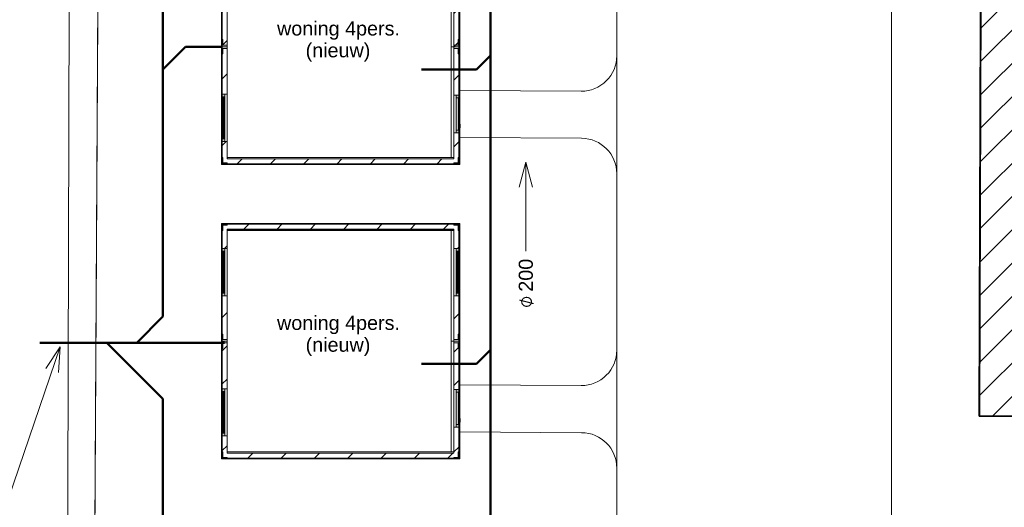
# Model space of a CAD drawing. Header units: millimetres. Extents: x -159785 to 90015, y -49332 to 203345.
# Tile 6 of 28: x -74150 to -49073, y 67086 to 79508. Entities that reach past the tile are written whole.
import ezdxf

# ---------------------------------------------------------------- set-up
doc = ezdxf.new("R2010")
doc.units = ezdxf.units.MM
doc.linetypes.add('ARC Dash', pattern=[4, 2, -2])
for name, color, linetype, lineweight in [('A--L$01A__Algemeen', 7, 'Continuous', 9), ('A--L23__Vloeren', 3, 'Continuous', 9), ('A--LD30__DetailPenMiddel', 3, 'Continuous', 9), ('A--T$01A__Algemeen', 1, 'Continuous', 13), ('B-WE-OG-BEBOUWING-G', 250, 'Continuous', 35), ('B-WE-OG-BEBOUWING-GV', 250, 'Continuous', 35), ('B-WE-OG-TERREIN_ERF-GV', 10, 'Continuous', 20), ('B-WE-OG-TERREIN_OEVER-GV', 10, 'Continuous', 20), ('B-WE-OG-WATER-GV', 4, 'Continuous', 20), ('Montfoort-BGT_aangepast_dwg', 8, 'Continuous', 9), ('Montfoort-KAD_aangepast_dwg', 8, 'Continuous', 9)]:
    doc.layers.add(name, color=color, linetype=linetype, lineweight=lineweight)
doc.styles.add('Arial', font='arial.ttf', dxfattribs={"height": 360})
doc.styles.add('Segoe UI Symbol', font='seguisym.ttf', dxfattribs={"height": 360})

# ---------------------------------------------------------------- blocks, each defined once
blk = doc.blocks.new('90_GM_unit 6x6m - 90_GM_unit 6x6m-V5-00 Riolering')
at = {"layer": 'A--L$01A__Algemeen'}
h = blk.add_hatch(color=256, dxfattribs=at)
h.paths.add_polyline_path([(6050, -6000), (6070, -6000), (6070, -5820), (6050, -5820), (6050, -5980), (5920, -5980), (5920, -6000), (6050, -6000)])
h.paths.add_polyline_path([(150, -6000), (150, -5980), (20, -5980), (20, -5820), (0, -5820), (0, -6000), (150, -6000)])
h.paths.add_polyline_path([(6050, -3183), (6070, -3183), (6070, -3003), (6050, -3003), (6050, -3183)])
h.paths.add_polyline_path([(0, -3183), (20, -3183), (20, -3003), (0, -3003), (0, -3013)])
h.paths.add_polyline_path([(6050, -2997), (6070, -2997), (6070, -2817), (6050, -2817), (6050, -2997)])
h.paths.add_polyline_path([(20, -2997), (20, -2997), (20, -2817), (0, -2817), (0, -2997)])
h.paths.add_polyline_path([(6050, -180), (6070, -180), (6070, 0), (5920, 0), (5920, -20), (6050, -20), (6050, -180)])
h.paths.add_polyline_path([(20, -180), (20, -20), (150, -20), (150, 0), (0, 0), (0, -180), (5, -180)])
h = blk.add_hatch(dxfattribs=at)
h.set_pattern_fill('FP_7', color=256, style=0, pattern_type=2)
h.set_pattern_definition([(45, (77426.33, -69306.34), (-424.264, 424.264), [])])
h.paths.add_polyline_path([(6050, -5980), (6050, -5190), (5925, -5190), (5925, -5855), (145, -5855), (145, -5410), (20, -5410), (20, -5980), (6050, -5980)])
h.paths.add_polyline_path([(6050, -4230), (6050, -1840), (5925, -1840), (5925, -4230)])
h.paths.add_polyline_path([(145, -4210), (145, -1840), (20, -1840), (20, -4210)])
h.paths.add_polyline_path([(6050, -640), (6050, -20), (20, -20), (20, -640), (145, -640), (145, -145), (5925, -145), (5925, -640), (6050, -640)])
h = blk.add_hatch(color=256, dxfattribs=at)
h.paths.add_polyline_path([(20, -5410), (87, -5410), (87, -5343), (20, -5343)])
h.paths.add_polyline_path([(87, -4844), (87, -4844), (87, -4777), (63, -4777), (63, -4844)])
h.paths.add_polyline_path([(20, -4844), (43, -4844), (43, -4777), (20, -4777)])
h.paths.add_polyline_path([(63, -4277), (87, -4277), (87, -4210), (20, -4210), (20, -4277), (43, -4277)])
h.paths.add_polyline_path([(87, -1840), (87, -1773), (20, -1773), (20, -1840), (63, -1840)])
h.paths.add_polyline_path([(87, -1274), (87, -1207), (63, -1207), (63, -1274)])
h.paths.add_polyline_path([(43, -1274), (43, -1207), (20, -1207), (20, -1274)])
h.paths.add_polyline_path([(43, -707), (87, -707), (87, -640), (20, -640), (20, -707), (43, -707)])
h = blk.add_hatch(color=256, dxfattribs=at)
h.paths.add_polyline_path([(6050, -5190), (6050, -5123), (5983, -5123), (5983, -5190), (6040, -5190)])
h.paths.add_polyline_path([(6050, -4297), (6050, -4230), (5983, -4230), (5983, -4297), (6040, -4297)])
h.paths.add_polyline_path([(6050, -1840), (6050, -1773), (5983, -1773), (5983, -1840), (6026, -1840)])
h.paths.add_polyline_path([(6026, -1274), (6050, -1274), (6050, -1207), (6026, -1207), (6026, -1250)])
h.paths.add_polyline_path([(5983, -1274), (6006, -1274), (6006, -1207), (5983, -1207)])
h.paths.add_polyline_path([(6026, -707), (6050, -707), (6050, -640), (5983, -640), (5983, -707), (6006, -707)])
blk.add_hatch(color=256, dxfattribs=at).paths.add_polyline_path([(6040, -5123), (6040, -4297), (5983, -4297), (5983, -5123)])
for p, q in [((150, 0), (0, 0)), ((0, 0), (0, -180)), ((0, -180), (0, -2817)), ((0, -180), (40, -180)), ((6050, -20), (20, -20)), ((20, -20), (20, -640)), ((40, -180), (40, -40)), ((40, -40), (150, -40)), ((145, -145), (145, -640)), ((5925, -145), (145, -145)), ((145, -640), (145, -145)), ((145, -145), (5925, -145)), ((5920, 0), (150, 0)), ((150, -40), (150, 0)), ((150, -640), (150, -150)), ((150, -150), (5920, -150)), ((150, -180), (5920, -180)), ((5850, -5820), (5850, -180)), ((6070, 0), (5920, 0)), ((5920, 0), (5920, -40)), ((5920, -40), (6030, -40)), ((5920, -150), (5920, -640)), ((5925, -640), (5925, -145)), ((5925, -145), (5925, -640)), ((6030, -40), (6030, -180)), ((6030, -180), (6070, -180)), ((6050, -640), (6050, -20)), ((6070, -180), (6070, 0)), ((6070, -2817), (6070, -180)), ((87, -640), (20, -640)), ((20, -640), (20, -707)), ((20, -640), (145, -640)), ((20, -707), (87, -707)), ((20, -1207), (20, -707)), ((63, -707), (43, -707)), ((43, -707), (43, -1773)), ((63, -1773), (63, -707)), ((87, -707), (87, -640)), ((87, -707), (87, -1207)), ((145, -640), (150, -640)), ((145, -1840), (145, -640)), ((145, -1840), (145, -640)), ((150, -640), (150, -1840)), ((5920, -640), (5925, -640)), ((5920, -1840), (5920, -640)), ((5925, -640), (5925, -1840)), ((5925, -640), (6050, -640)), ((5925, -640), (5925, -1840)), ((5983, -640), (5983, -707)), ((6050, -640), (5983, -640)), ((5983, -707), (6050, -707)), ((5983, -1207), (5983, -707)), ((6006, -707), (6006, -1773)), ((6026, -707), (6006, -707)), ((6026, -1773), (6026, -707)), ((6050, -707), (6050, -640)), ((6050, -707), (6050, -1207)), ((87, -1207), (20, -1207)), ((20, -1207), (20, -1274)), ((87, -1274), (87, -1207)), ((5983, -1207), (5983, -1274)), ((6050, -1207), (5983, -1207)), ((6050, -1274), (6050, -1207)), ((20, -1274), (87, -1274)), ((20, -1773), (20, -1274)), ((87, -1274), (87, -1773)), ((5983, -1274), (6050, -1274)), ((5983, -1773), (5983, -1274)), ((6050, -1274), (6050, -1773)), ((87, -1773), (20, -1773)), ((20, -1773), (20, -1840)), ((20, -1840), (87, -1840)), ((20, -1840), (20, -4210)), ((145, -1840), (20, -1840)), ((43, -1773), (63, -1773)), ((87, -1840), (87, -1773)), ((145, -1840), (145, -4210)), ((150, -1840), (145, -1840)), ((145, -4210), (145, -1840)), ((150, -4210), (150, -1840)), ((5925, -1840), (5920, -1840)), ((5920, -1840), (5920, -4230)), ((5925, -4230), (5925, -1840)), ((6050, -1840), (5925, -1840)), ((5925, -1840), (5925, -4230)), ((5983, -1773), (5983, -1840)), ((6050, -1773), (5983, -1773)), ((5983, -1840), (6050, -1840)), ((6006, -1773), (6026, -1773)), ((6050, -1840), (6050, -1773)), ((6050, -4230), (6050, -1840)), ((40, -2817), (0, -2817)), ((0, -2817), (0, -2997)), ((0, -2997), (0, -3003)), ((0, -2997), (150, -2997)), ((150, -3003), (0, -3003)), ((0, -3003), (0, -3183)), ((40, -2958), (40, -2817)), ((150, -2958), (40, -2958)), ((150, -2997), (150, -2958)), ((150, -3043), (150, -3003)), ((5920, -2958), (5920, -2997)), ((6030, -2958), (5920, -2958)), ((5920, -2997), (6070, -2997)), ((6070, -3003), (5920, -3003)), ((5920, -3003), (5920, -3043)), ((6070, -2817), (6030, -2817)), ((6030, -2817), (6030, -2958)), ((6070, -2997), (6070, -2817)), ((6070, -3003), (6070, -2997)), ((6070, -3183), (6070, -3003)), ((0, -3183), (0, -5820)), ((0, -3183), (40, -3183)), ((40, -3183), (40, -3043)), ((40, -3043), (150, -3043)), ((5920, -3043), (6030, -3043)), ((6030, -3043), (6030, -3183)), ((6030, -3183), (6070, -3183)), ((6070, -4973), (6070, -3183)), ((87, -4210), (20, -4210)), ((20, -4210), (20, -4277)), ((20, -4210), (145, -4210)), ((87, -4277), (87, -4210)), ((145, -4210), (150, -4210)), ((145, -5410), (145, -4210)), ((145, -5410), (145, -4210)), ((150, -4210), (150, -5410)), ((5920, -4230), (5925, -4230)), ((5920, -5190), (5920, -4230)), ((5920, -4230), (5920, -5190)), ((5925, -4230), (5925, -5190)), ((5925, -4230), (6050, -4230)), ((5925, -4230), (5925, -5190)), ((5983, -4230), (5983, -4297)), ((6050, -4230), (5983, -4230)), ((6050, -4297), (6050, -4230)), ((20, -4277), (87, -4277)), ((20, -4777), (20, -4277)), ((63, -4277), (43, -4277)), ((43, -4277), (43, -5343)), ((63, -5343), (63, -4277)), ((87, -4277), (87, -4777)), ((6040, -4297), (5983, -4297)), ((5983, -4297), (5983, -5123)), ((5983, -4297), (6050, -4297)), ((6040, -5123), (6040, -4297)), ((6050, -4297), (6050, -5049)), ((87, -4777), (20, -4777)), ((20, -4777), (20, -4844)), ((20, -4844), (87, -4844)), ((20, -5343), (20, -4844)), ((87, -4844), (87, -4777)), ((87, -4844), (87, -5343)), ((6063, -4973), (6063, -5058)), ((6078, -4973), (6063, -4973)), ((6078, -5058), (6078, -4973)), ((5925, -5190), (5920, -5190)), ((5920, -5190), (5920, -5850)), ((5925, -5855), (5925, -5190)), ((6050, -5190), (5925, -5190)), ((5925, -5190), (5925, -5855)), ((5983, -5123), (6040, -5123)), ((5983, -5123), (5983, -5190)), ((6050, -5123), (5983, -5123)), ((5983, -5190), (6050, -5190)), ((6050, -5048), (6040, -5048)), ((6040, -5098), (6050, -5098)), ((6050, -5098), (6050, -5048)), ((6050, -5049), (6050, -5048)), ((6055, -5066), (6050, -5066)), ((6050, -5081), (6055, -5081)), ((6050, -5098), (6050, -5097)), ((6050, -5097), (6050, -5123)), ((6050, -5190), (6050, -5123)), ((6050, -5980), (6050, -5190)), ((6070, -5062), (6070, -5058)), ((6070, -5820), (6070, -5068)), ((87, -5343), (20, -5343)), ((20, -5343), (20, -5410)), ((20, -5410), (87, -5410)), ((145, -5410), (20, -5410)), ((20, -5410), (20, -5980)), ((43, -5343), (63, -5343)), ((87, -5410), (87, -5343)), ((145, -5410), (145, -5855)), ((150, -5410), (145, -5410)), ((145, -5855), (145, -5410)), ((150, -5850), (150, -5410)), ((40, -5820), (0, -5820)), ((0, -5820), (0, -6000)), ((0, -6000), (150, -6000)), ((20, -5980), (6050, -5980)), ((40, -5960), (40, -5820)), ((150, -5960), (40, -5960)), ((145, -5855), (5925, -5855)), ((5925, -5855), (145, -5855)), ((5920, -5820), (150, -5820)), ((5920, -5850), (150, -5850)), ((150, -6000), (150, -5960)), ((150, -6000), (5920, -6000)), ((5920, -5960), (5920, -6000)), ((6030, -5960), (5920, -5960)), ((5920, -6000), (6070, -6000)), ((6070, -5820), (6030, -5820)), ((6030, -5820), (6030, -5960)), ((6070, -6000), (6070, -5820))]:
    blk.add_line(p, q, dxfattribs=at)
at = {"layer": 'A--L$01A__Algemeen', "linetype": 'ARC Dash'}
blk.add_line((5850, -3000), (5920, -3000), dxfattribs=at)
at = {"layer": 'A--L$01A__Algemeen', "flags": 128}
for points in [[(6055, -5081), (6056, -5081), (6057, -5081), (6058, -5080), (6059, -5080), (6060, -5080), (6061, -5080), (6061, -5080), (6062, -5079), (6063, -5079), (6064, -5079), (6065, -5078), (6066, -5078), (6066, -5078), (6067, -5077), (6068, -5077), (6069, -5076), (6069, -5076), (6070, -5075), (6071, -5074), (6071, -5074), (6072, -5073), (6073, -5072), (6073, -5072), (6074, -5071), (6074, -5070), (6075, -5069), (6075, -5069), (6075, -5068), (6076, -5067), (6076, -5066), (6077, -5065), (6077, -5065), (6077, -5064), (6077, -5063), (6077, -5062), (6078, -5061), (6078, -5060), (6078, -5059), (6078, -5058), (6078, -5058)], [(6063, -5058), (6063, -5058), (6063, -5059), (6063, -5059), (6063, -5059), (6063, -5060), (6063, -5060), (6062, -5060), (6062, -5060), (6062, -5061), (6062, -5061), (6062, -5061), (6062, -5062), (6062, -5062), (6062, -5062), (6061, -5062), (6061, -5063), (6061, -5063), (6061, -5063), (6061, -5063), (6060, -5063), (6060, -5064), (6060, -5064), (6060, -5064), (6060, -5064), (6059, -5064), (6059, -5065), (6059, -5065), (6059, -5065), (6058, -5065), (6058, -5065), (6058, -5065), (6057, -5065), (6057, -5065), (6057, -5065), (6057, -5065), (6056, -5066), (6056, -5066), (6056, -5066), (6055, -5066), (6055, -5066)]]:
    blk.add_lwpolyline(points, dxfattribs=at)
blk = doc.blocks.new('90_GM_unit 6x6m - 90_GM_unit 6x6m-V6-00 Riolering')
at = {"layer": 'A--L$01A__Algemeen'}
h = blk.add_hatch(color=256, dxfattribs=at)
h.paths.add_polyline_path([(6070, -6000), (6070, -5820), (6050, -5820), (6050, -5980), (5920, -5980), (5920, -6000), (6050, -6000)])
h.paths.add_polyline_path([(150, -6000), (150, -5980), (20, -5980), (20, -5820), (0, -5820), (0, -6000), (150, -6000)])
h.paths.add_polyline_path([(6050, -3183), (6070, -3183), (6070, -3003), (6050, -3003), (6050, -3183)])
h.paths.add_polyline_path([(20, -3183), (20, -3183), (20, -3003), (0, -3003), (0, -3183)])
h.paths.add_polyline_path([(6050, -2997), (6070, -2997), (6070, -2817), (6050, -2817), (6050, -2997)])
h.paths.add_polyline_path([(20, -2997), (20, -2997), (20, -2817), (0, -2817), (0, -2997)])
h.paths.add_polyline_path([(6070, -180), (6070, 0), (5920, 0), (5920, -20), (6050, -20), (6050, -180), (6065, -180)])
h.paths.add_polyline_path([(5, -180), (20, -180), (20, -20), (150, -20), (150, 0), (0, 0), (0, -180)])
h = blk.add_hatch(dxfattribs=at)
h.set_pattern_fill('FP_8', color=256, style=0, pattern_type=2)
h.set_pattern_definition([(45, (77426.33, -76806.34), (-424.264, 424.264), [])])
h.paths.add_polyline_path([(6050, -5980), (6050, -5190), (5925, -5190), (5925, -5855), (145, -5855), (145, -5410), (20, -5410), (20, -5980), (6050, -5980)])
h.paths.add_polyline_path([(6050, -4230), (6050, -1840), (5925, -1840), (5925, -4230)])
h.paths.add_polyline_path([(145, -4210), (145, -1840), (20, -1840), (20, -4210)])
h.paths.add_polyline_path([(6050, -640), (6050, -20), (20, -20), (20, -640), (145, -640), (145, -145), (5925, -145), (5925, -640), (6050, -640)])
h = blk.add_hatch(color=256, dxfattribs=at)
h.paths.add_polyline_path([(87, -5410), (87, -5410), (87, -5343), (20, -5343), (20, -5410), (43, -5410)])
h.paths.add_polyline_path([(87, -4844), (87, -4844), (87, -4777), (63, -4777), (63, -4844)])
h.paths.add_polyline_path([(43, -4844), (43, -4777), (20, -4777), (20, -4844)])
h.paths.add_polyline_path([(63, -4277), (87, -4277), (87, -4210), (20, -4210), (20, -4277), (43, -4277)])
h.paths.add_polyline_path([(87, -1840), (87, -1773), (20, -1773), (20, -1840), (63, -1840)])
h.paths.add_polyline_path([(20, -1840), (20, -1840), (20, -1773)])
h.paths.add_polyline_path([(87, -1274), (87, -1207), (63, -1207), (63, -1274)])
h.paths.add_polyline_path([(20, -1274), (43, -1274), (43, -1207), (20, -1207), (20, -1274)])
h.paths.add_polyline_path([(43, -707), (87, -707), (87, -640), (20, -640), (20, -707)])
h = blk.add_hatch(color=256, dxfattribs=at)
h.paths.add_polyline_path([(6050, -5190), (6050, -5123), (5983, -5123), (5983, -5190), (6040, -5190)])
h.paths.add_polyline_path([(6050, -4297), (6050, -4230), (5983, -4230), (5983, -4297), (6050, -4297)])
h.paths.add_polyline_path([(6050, -1840), (6050, -1840), (6050, -1773), (5983, -1773), (5983, -1840), (6026, -1840)])
h.paths.add_polyline_path([(6050, -1274), (6050, -1274), (6050, -1207), (6026, -1207), (6026, -1274)])
h.paths.add_polyline_path([(6006, -1274), (6006, -1207), (5983, -1207), (5983, -1274)])
h.paths.add_polyline_path([(6050, -707), (6050, -640), (5983, -640), (5983, -707), (6050, -707)])
blk.add_hatch(color=256, dxfattribs=at).paths.add_polyline_path([(6040, -5123), (6040, -4297), (5983, -4297), (5983, -5123)])
for p, q in [((150, 0), (0, 0)), ((0, 0), (0, -180)), ((0, -180), (0, -2817)), ((0, -180), (40, -180)), ((6050, -20), (20, -20)), ((20, -20), (20, -640)), ((40, -180), (40, -40)), ((40, -40), (150, -40)), ((145, -145), (145, -640)), ((5925, -145), (145, -145)), ((145, -640), (145, -145)), ((145, -145), (5925, -145)), ((5920, 0), (150, 0)), ((150, -40), (150, 0)), ((150, -640), (150, -150)), ((150, -150), (5920, -150)), ((150, -180), (5920, -180)), ((5850, -5820), (5850, -180)), ((6070, 0), (5920, 0)), ((5920, 0), (5920, -40)), ((5920, -40), (6030, -40)), ((5920, -150), (5920, -640)), ((5925, -640), (5925, -145)), ((5925, -145), (5925, -640)), ((6030, -40), (6030, -180)), ((6030, -180), (6070, -180)), ((6050, -640), (6050, -20)), ((6070, -180), (6070, 0)), ((6070, -2817), (6070, -180)), ((87, -640), (20, -640)), ((20, -640), (20, -707)), ((20, -640), (145, -640)), ((20, -707), (87, -707)), ((20, -1207), (20, -707)), ((63, -707), (43, -707)), ((43, -707), (43, -1773)), ((63, -1773), (63, -707)), ((87, -707), (87, -640)), ((87, -707), (87, -1207)), ((145, -640), (150, -640)), ((145, -1840), (145, -640)), ((145, -1840), (145, -640)), ((150, -640), (150, -1840)), ((5920, -640), (5925, -640)), ((5920, -1840), (5920, -640)), ((5925, -640), (5925, -1840)), ((5925, -640), (6050, -640)), ((5925, -640), (5925, -1840)), ((5983, -640), (5983, -707)), ((6050, -640), (5983, -640)), ((5983, -707), (6050, -707)), ((5983, -1207), (5983, -707)), ((6006, -707), (6006, -1773)), ((6026, -707), (6006, -707)), ((6026, -1773), (6026, -707)), ((6050, -707), (6050, -640)), ((6050, -707), (6050, -1207)), ((87, -1207), (20, -1207)), ((20, -1207), (20, -1274)), ((87, -1274), (87, -1207)), ((5983, -1207), (5983, -1274)), ((6050, -1207), (5983, -1207)), ((6050, -1274), (6050, -1207)), ((20, -1274), (87, -1274)), ((20, -1773), (20, -1274)), ((87, -1274), (87, -1773)), ((5983, -1274), (6050, -1274)), ((5983, -1773), (5983, -1274)), ((6050, -1274), (6050, -1773)), ((87, -1773), (20, -1773)), ((20, -1773), (20, -1840)), ((20, -1840), (87, -1840)), ((20, -1840), (20, -4210)), ((145, -1840), (20, -1840)), ((43, -1773), (63, -1773)), ((87, -1840), (87, -1773)), ((145, -1840), (145, -4210)), ((150, -1840), (145, -1840)), ((145, -4210), (145, -1840)), ((150, -4210), (150, -1840)), ((5925, -1840), (5920, -1840)), ((5920, -1840), (5920, -4230)), ((5925, -4230), (5925, -1840)), ((6050, -1840), (5925, -1840)), ((5925, -1840), (5925, -4230)), ((5983, -1773), (5983, -1840)), ((6050, -1773), (5983, -1773)), ((5983, -1840), (6050, -1840)), ((6006, -1773), (6026, -1773)), ((6050, -1840), (6050, -1773)), ((6050, -4230), (6050, -1840)), ((40, -2817), (0, -2817)), ((0, -2817), (0, -2997)), ((0, -2997), (0, -3003)), ((0, -2997), (150, -2997)), ((150, -3003), (0, -3003)), ((0, -3003), (0, -3183)), ((40, -2958), (40, -2817)), ((150, -2958), (40, -2958)), ((150, -2997), (150, -2958)), ((150, -3043), (150, -3003)), ((5920, -2958), (5920, -2997)), ((6030, -2958), (5920, -2958)), ((5920, -2997), (6070, -2997)), ((6070, -3003), (5920, -3003)), ((5920, -3003), (5920, -3043)), ((6070, -2817), (6030, -2817)), ((6030, -2817), (6030, -2958)), ((6070, -2997), (6070, -2817)), ((6070, -3003), (6070, -2997)), ((6070, -3183), (6070, -3003)), ((0, -3183), (0, -5820)), ((0, -3183), (40, -3183)), ((40, -3183), (40, -3043)), ((40, -3043), (150, -3043)), ((5920, -3043), (6030, -3043)), ((6030, -3043), (6030, -3183)), ((6030, -3183), (6070, -3183)), ((6070, -4973), (6070, -3183)), ((87, -4210), (20, -4210)), ((20, -4210), (20, -4277)), ((20, -4210), (145, -4210)), ((87, -4277), (87, -4210)), ((145, -4210), (150, -4210)), ((145, -5410), (145, -4210)), ((145, -5410), (145, -4210)), ((150, -4210), (150, -5410)), ((5920, -4230), (5925, -4230)), ((5920, -5190), (5920, -4230)), ((5920, -4230), (5920, -5190)), ((5925, -4230), (5925, -5190)), ((5925, -4230), (6050, -4230)), ((5925, -4230), (5925, -5190)), ((5983, -4230), (5983, -4297)), ((6050, -4230), (5983, -4230)), ((6050, -4297), (6050, -4230)), ((20, -4277), (87, -4277)), ((20, -4777), (20, -4277)), ((63, -4277), (43, -4277)), ((43, -4277), (43, -5343)), ((63, -5343), (63, -4277)), ((87, -4277), (87, -4777)), ((6040, -4297), (5983, -4297)), ((5983, -4297), (5983, -5123)), ((5983, -4297), (6050, -4297)), ((6040, -5123), (6040, -4297)), ((6050, -4297), (6050, -5049)), ((87, -4777), (20, -4777)), ((20, -4777), (20, -4844)), ((20, -4844), (87, -4844)), ((20, -5343), (20, -4844)), ((87, -4844), (87, -4777)), ((87, -4844), (87, -5343)), ((6063, -4973), (6063, -5058)), ((6078, -4973), (6063, -4973)), ((6078, -5058), (6078, -4973)), ((5925, -5190), (5920, -5190)), ((5920, -5190), (5920, -5850)), ((5925, -5855), (5925, -5190)), ((6050, -5190), (5925, -5190)), ((5925, -5190), (5925, -5855)), ((5983, -5123), (6040, -5123)), ((5983, -5123), (5983, -5190)), ((6050, -5123), (5983, -5123)), ((5983, -5190), (6050, -5190)), ((6050, -5048), (6040, -5048)), ((6040, -5098), (6050, -5098)), ((6050, -5098), (6050, -5048)), ((6050, -5049), (6050, -5048)), ((6055, -5066), (6050, -5066)), ((6050, -5081), (6055, -5081)), ((6050, -5098), (6050, -5097)), ((6050, -5097), (6050, -5123)), ((6050, -5190), (6050, -5123)), ((6050, -5980), (6050, -5190)), ((6070, -5062), (6070, -5058)), ((6070, -5820), (6070, -5068)), ((87, -5343), (20, -5343)), ((20, -5343), (20, -5410)), ((20, -5410), (87, -5410)), ((145, -5410), (20, -5410)), ((20, -5410), (20, -5980)), ((43, -5343), (63, -5343)), ((87, -5410), (87, -5343)), ((145, -5410), (145, -5855)), ((150, -5410), (145, -5410)), ((145, -5855), (145, -5410)), ((150, -5850), (150, -5410)), ((40, -5820), (0, -5820)), ((0, -5820), (0, -6000)), ((0, -6000), (150, -6000)), ((20, -5980), (6050, -5980)), ((40, -5960), (40, -5820)), ((150, -5960), (40, -5960)), ((145, -5855), (5925, -5855)), ((5925, -5855), (145, -5855)), ((5920, -5820), (150, -5820)), ((5920, -5850), (150, -5850)), ((150, -6000), (150, -5960)), ((150, -6000), (5920, -6000)), ((5920, -5960), (5920, -6000)), ((6030, -5960), (5920, -5960)), ((5920, -6000), (6070, -6000)), ((6070, -5820), (6030, -5820)), ((6030, -5820), (6030, -5960)), ((6070, -6000), (6070, -5820))]:
    blk.add_line(p, q, dxfattribs=at)
at = {"layer": 'A--L$01A__Algemeen', "linetype": 'ARC Dash'}
blk.add_line((5850, -3000), (5920, -3000), dxfattribs=at)
at = {"layer": 'A--L$01A__Algemeen', "flags": 128}
for points in [[(6055, -5081), (6056, -5081), (6057, -5081), (6058, -5080), (6059, -5080), (6060, -5080), (6061, -5080), (6061, -5080), (6062, -5079), (6063, -5079), (6064, -5079), (6065, -5078), (6066, -5078), (6066, -5078), (6067, -5077), (6068, -5077), (6069, -5076), (6069, -5076), (6070, -5075), (6071, -5074), (6071, -5074), (6072, -5073), (6073, -5072), (6073, -5072), (6074, -5071), (6074, -5070), (6075, -5069), (6075, -5069), (6075, -5068), (6076, -5067), (6076, -5066), (6077, -5065), (6077, -5065), (6077, -5064), (6077, -5063), (6077, -5062), (6078, -5061), (6078, -5060), (6078, -5059), (6078, -5058), (6078, -5058)], [(6063, -5058), (6063, -5058), (6063, -5059), (6063, -5059), (6063, -5059), (6063, -5060), (6063, -5060), (6062, -5060), (6062, -5060), (6062, -5061), (6062, -5061), (6062, -5061), (6062, -5062), (6062, -5062), (6062, -5062), (6061, -5062), (6061, -5063), (6061, -5063), (6061, -5063), (6061, -5063), (6060, -5063), (6060, -5064), (6060, -5064), (6060, -5064), (6060, -5064), (6059, -5064), (6059, -5065), (6059, -5065), (6059, -5065), (6058, -5065), (6058, -5065), (6058, -5065), (6057, -5065), (6057, -5065), (6057, -5065), (6057, -5065), (6056, -5066), (6056, -5066), (6056, -5066), (6055, -5066), (6055, -5066)]]:
    blk.add_lwpolyline(points, dxfattribs=at)
blk = doc.blocks.new('kolommen1 - kolommen-2207150-00 Riolering')
at = {"layer": 'A--L$01A__Algemeen'}
h = blk.add_hatch(color=256, dxfattribs=at)
h.paths.add_polyline_path([(-36153, 65225), (-36185, 65473), (-36200, 65471), (-36170, 65239), (-36403, 65208), (-36401, 65193), (-36205, 65218)])
h.paths.add_polyline_path([(-40444, 64682), (-40446, 64697), (-40694, 64665), (-40692, 64650), (-40444, 64682)])
h.paths.add_polyline_path([(-44859, 64123), (-44861, 64139), (-45109, 64107), (-45107, 64092)])
h.paths.add_polyline_path([(-49274, 63565), (-49276, 63580), (-49524, 63548), (-49521, 63533), (-49274, 63565)])
h.paths.add_polyline_path([(-53689, 63006), (-53691, 63021), (-53939, 62990), (-53937, 62975)])
h.paths.add_polyline_path([(-57979, 62463), (-57981, 62478), (-58215, 62449), (-58245, 62682), (-58259, 62680), (-58227, 62432), (-58087, 62450)])
h.paths.add_polyline_path([(-36645, 69119), (-36677, 69367), (-36692, 69365), (-36660, 69117)])
h.paths.add_polyline_path([(-58705, 66328), (-58736, 66576), (-58751, 66574), (-58717, 66326)])
h.paths.add_polyline_path([(-37154, 73137), (-37185, 73385), (-37201, 73383), (-37170, 73135)])
h.paths.add_polyline_path([(-59213, 70346), (-59245, 70594), (-59259, 70592), (-59228, 70344)])
h.paths.add_polyline_path([(-37662, 77155), (-37694, 77403), (-37709, 77401), (-37678, 77153), (-37666, 77154)])
h.paths.add_polyline_path([(-59721, 74364), (-59753, 74612), (-59768, 74610), (-59736, 74362), (-59733, 74362)])
h.paths.add_polyline_path([(-38171, 81172), (-38202, 81421), (-38218, 81418), (-38187, 81170), (-38173, 81172)])
h.paths.add_polyline_path([(-60229, 78382), (-60261, 78630), (-60276, 78628), (-60245, 78380), (-60242, 78380)])
h.paths.add_polyline_path([(-38663, 85069), (-38694, 85317), (-38711, 85315), (-38679, 85067)])
h.paths.add_polyline_path([(-60722, 82280), (-60754, 82528), (-60769, 82526), (-60737, 82278)])
for p, q in [((-59245, 70594), (-59259, 70592)), ((-59259, 70592), (-59228, 70344)), ((-59228, 70344), (-59213, 70346)), ((-58736, 66576), (-58751, 66574)), ((-58751, 66574), (-58719, 66326)), ((-58719, 66326), (-58705, 66328)), ((-58244, 62682), (-58259, 62680)), ((-58259, 62680), (-58228, 62432)), ((-58228, 62432), (-57979, 62463)), ((-57979, 62463), (-57981, 62478))]:
    blk.add_line(p, q, dxfattribs=at)
blk = doc.blocks.new('Montfoort-KAD_aangepast_dwg-2079012-00 Riolering')
at = {"layer": 'B-WE-OG-BEBOUWING-G', "flags": 128}
for points in [[(-60766, 82622), (-60781, 82620), (-58228, 62432)], [(-58228, 62432), (-36269, 65210), (-36271, 65226)]]:
    blk.add_lwpolyline(points, dxfattribs=at)
blk = doc.blocks.new('Montfoort-BGT_aangepast_dwg-2210655-00 Riolering')
at = {"layer": 'B-WE-OG-BEBOUWING-GV', "color": 8, "lineweight": 9, "flags": 128}
for points in [[(156950, -172990), (156935, -172994), (162064, -192686)], [(162064, -192686), (183483, -187106), (183479, -187090)]]:
    blk.add_lwpolyline(points, dxfattribs=at)
at = {"layer": 'B-WE-OG-TERREIN_ERF-GV', "color": 8, "lineweight": 9, "flags": 128}
for points in [[(128431, -152387), (142223, -205881), (149664, -234394), (152660, -245599), (154970, -253965)], [(183479, -187090), (183483, -187106), (162064, -192686), (156935, -172994)]]:
    blk.add_lwpolyline(points, dxfattribs=at)
at = {"layer": 'B-WE-OG-TERREIN_OEVER-GV', "color": 8, "lineweight": 9, "flags": 128}
for points in [[(154970, -253965), (152660, -245599), (149664, -234394), (142223, -205881), (128431, -152387)], [(127708, -152660), (135410, -182455), (141670, -206459), (154195, -253976)]]:
    blk.add_lwpolyline(points, dxfattribs=at)
at = {"layer": 'B-WE-OG-WATER-GV', "color": 8, "lineweight": 9, "flags": 128}
blk.add_lwpolyline([(154195, -253976), (141670, -206459), (135410, -182455), (127708, -152660)], dxfattribs=at)

msp = doc.modelspace()

# ---------------------------------------------------------------- hatches: boundary and pattern name
at = {"layer": 'A--L$01A__Algemeen'}
h = msp.add_hatch(dxfattribs=at)
h.set_pattern_fill('FP_23', color=256, style=0, pattern_type=2)
h.set_pattern_definition([(45, (8412.3, 5010), (-424.264, 424.264), [])])
h.paths.add_polyline_path([(-27476, 69350), (-27413, 89684), (-49631, 89753), (-49696, 69419), (-27489, 69350)])
h.paths.add_polyline_path([(-49415, 77679), (-49415, 77679), (-49411, 78978)])
h.paths.add_polyline_path([(-29719, 89527), (-29719, 89527), (-30654, 89530)])
h.paths.add_polyline_path([(-38021, 89553), (-38021, 89553), (-39021, 89556)])
h.paths.add_polyline_path([(-39071, 89556), (-39071, 89556), (-39956, 89559)])
h.paths.add_polyline_path([(-31656, 89583), (-31656, 89583), (-31656, 89684)])

# ---------------------------------------------------------------- linework, layer by layer
at = {"layer": 'A--L23__Vloeren', "color": 9}
for p, q in [((-71948, 116952), (-72263, 61709)), ((-58944, 56087), (-58944, 93626)), ((-58944, 30047), (-58944, 93626)), ((-51944, 31472), (-51944, 93625)), ((-58944, 78587), (-58944, 75587)), ((-62944, 76844), (-62944, 77706)), ((-62944, 77706), (-59850, 77687)), ((-62944, 76754), (-62944, 76759)), ((-62944, 76506), (-62944, 76748)), ((-59838, 76487), (-62944, 76506)), ((-58944, 71087), (-58944, 68087)), ((-62944, 69344), (-62944, 70206)), ((-62944, 70206), (-59850, 70187)), ((-62944, 69254), (-62944, 69259)), ((-62944, 69006), (-62944, 69248)), ((-59838, 68987), (-62944, 69006))]:
    msp.add_line(p, q, dxfattribs=at)
for centre, start, end in [((-59844, 78587), 269.6424, 359.9997), ((-59844, 78587), 269.6424, 359.9997), ((-59844, 75587), 359.9997, 89.6424), ((-59844, 75587), 359.9997, 89.6424), ((-59844, 71087), 269.6424, 359.9997), ((-59844, 71087), 269.6424, 359.9997), ((-59844, 68087), 359.9997, 89.6424), ((-59844, 68087), 359.9997, 89.6424)]:
    msp.add_arc(centre, 900, start, end, dxfattribs=at)
at = {"layer": 'A--LD30__DetailPenMiddel', "lineweight": 50}
for p, q in [((-70503, 98945), (-70503, 71943)), ((-62162, 97350), (-62162, 33596)), ((-69926, 78819), (-70503, 78243)), ((-69014, 78819), (-69926, 78819)), ((-62515, 78243), (-62162, 78596)), ((-63915, 78243), (-62515, 78243)), ((-70503, 71943), (-71167, 71278)), ((-68934, 71278), (-73634, 71278)), ((-70503, 69853), (-71928, 71278)), ((-62515, 70743), (-62162, 71096)), ((-63915, 70743), (-62515, 70743)), ((-70503, 34355), (-70503, 69853))]:
    msp.add_line(p, q, dxfattribs=at)
at = {"layer": 'A--LD30__DetailPenMiddel', "lineweight": 15}
for p, q in [((-49631, 89753), (-49696, 69419)), ((-49696, 69419), (-27476, 69350))]:
    msp.add_line(p, q, dxfattribs=at)
at = {"layer": 'A--T$01A__Algemeen', "color": 50}
for p, q in [((-61261, 75877), (-61431, 75242)), ((-61261, 75877), (-61091, 75242)), ((-61261, 75877), (-61261, 73626)), ((-61261, 73626), (-61261, 73612)), ((-73122, 71172), (-79256, 53203)), ((-73122, 71172), (-73488, 70626)), ((-73122, 71172), (-73166, 70516))]:
    msp.add_line(p, q, dxfattribs=at)

# ---------------------------------------------------------------- block references
at = {"layer": 'A--L$01A__Algemeen'}
for name, p, rotation in [('kolommen1 - kolommen-2207150-00 Riolering', (0, 0), 352.6080000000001), ('90_GM_unit 6x6m - 90_GM_unit 6x6m-V6-00 Riolering', (-69014, 81817), 359.9997189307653), ('90_GM_unit 6x6m - 90_GM_unit 6x6m-V5-00 Riolering', (-69014, 74317), 359.9997189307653)]:
    msp.add_blockref(name, p, dxfattribs=dict(at, rotation=rotation))
at = {"layer": 'Montfoort-BGT_aangepast_dwg', "rotation": 345.2160000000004}
msp.add_blockref('Montfoort-BGT_aangepast_dwg-2210655-00 Riolering', (-157242, 297066), dxfattribs=at)
at = {"layer": 'Montfoort-KAD_aangepast_dwg', "color": 140, "lineweight": 100, "rotation": 352.6080000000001}
msp.add_blockref('Montfoort-KAD_aangepast_dwg-2079012-00 Riolering', (0, 0), dxfattribs=at)

# ---------------------------------------------------------------- texts
at = {"layer": 'A--T$01A__Algemeen', "color": 7, "char_height": 360, "attachment_point": 1, "rotation": 90}
for s, insert, width, style in [('200', (-61441, 72578), 1010.13, 'Arial'), ('\\fSegoe UI Symbol|b0|i0|c254|p34|;⌀', (-61441, 72168), 497.05, 'Segoe UI Symbol')]:
    msp.add_mtext(s, dxfattribs=dict(at, insert=insert, width=width, style=style))

# ---------------------------------------------------------------- next in the draw order: texts
at = {"layer": 'A--T$01A__Algemeen', "color": 7, "char_height": 360, "width": 3687.76, "attachment_point": 1, "style": 'Arial', "bg_fill": 3, "box_fill_scale": 1.25, "bg_fill_color": 256, "bg_fill_true_color": 13158600, "bg_fill_transparency": 0}
for insert in [(-67596, 79465), (-67596, 71965)]:
    msp.add_mtext('woning 4pers.', dxfattribs=dict(at, insert=insert))

# ---------------------------------------------------------------- next in the draw order: texts
at = {"layer": 'A--T$01A__Algemeen', "color": 7, "char_height": 360, "width": 1924.05, "attachment_point": 1, "style": 'Arial', "bg_fill": 3, "box_fill_scale": 1.25, "bg_fill_color": 256, "bg_fill_true_color": 13158600, "bg_fill_transparency": 0}
for insert in [(-66868, 78909), (-66868, 71409)]:
    msp.add_mtext('(nieuw)', dxfattribs=dict(at, insert=insert))

doc.saveas('drawing.dxf')
